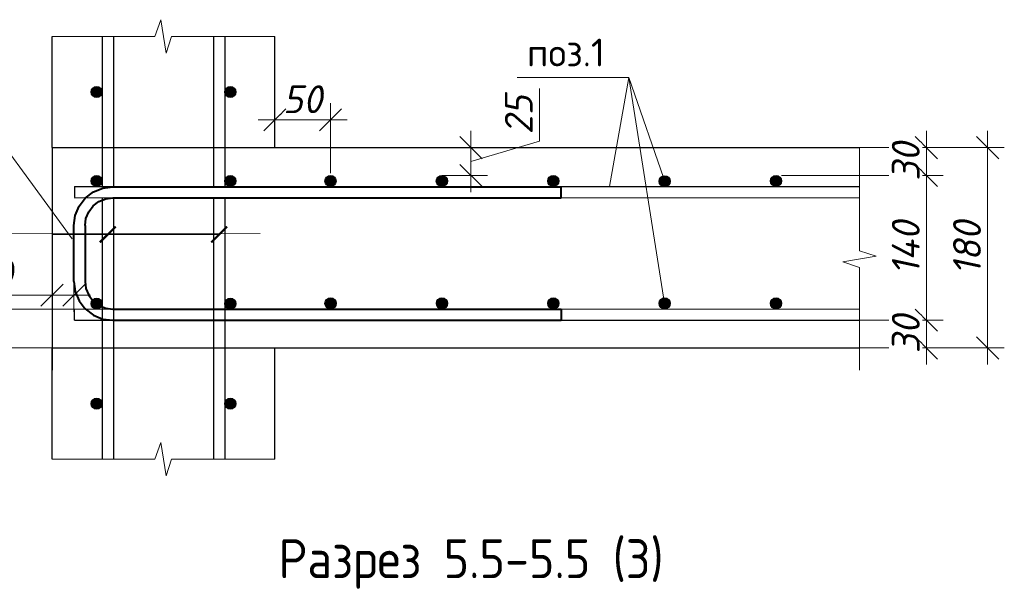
# Model space of a CAD drawing. Header units: millimetres. Extents: x 40580 to 2152466, y -328404 to 177125.
# Tile 174 of 252: x 530028 to 538869, y 155761 to 160889. Entities that reach past the tile are written whole.
import ezdxf
from ezdxf import colors
from ezdxf.entities.mleader import LeaderData, LeaderLine
from ezdxf.math import Vec2, Vec3

# ---------------------------------------------------------------- set-up
doc = ezdxf.new("R2010")
doc.units = ezdxf.units.MM
for name, color, linetype, lineweight in [('0.25___', 30, 'Continuous', 25), ('06 Текст 0.3', 131, 'Continuous', 25), ('Арм_хомуты', 133, 'Continuous', 18), ('Арматура', 152, 'Continuous', 40), ('Выноски', 20, 'Continuous', 20), ('подоснова', 151, 'Continuous', 5), ('Размеры', 9, 'Continuous', 15), ('ТЕКСТ', 7, 'Continuous', 15)]:
    doc.layers.add(name, color=color, linetype=linetype, lineweight=lineweight)
doc.layers.add('801Арм Тонкие линии', color=72, linetype='Continuous')
doc.layers.add('911Сл Штриховка', color=50, linetype='Continuous')
doc.styles.add('GOST 2.304', font='isocpeur.ttf', dxfattribs={"width": 0.8})
doc.styles.add('GOST-2.304_Type-B', font='GOST_Common.ttf')
doc.styles.add('ГОСТ', font='isocpeur.ttf')
doc.styles.add('ГОСТ 2.304', font='isocpeur.ttf')
doc.styles.add('Украинский', font='isocpeur.ttf', dxfattribs={"oblique": 12})
doc.dimstyles.new('10', dxfattribs={"dimscale": 0, "dimtxt": 250, "dimasz": 200, "dimexe": 150, "dimexo": 0, "dimgap": 60, "dimtad": 1, "dimdec": 0, "dimlfac": 0.1, "dimrnd": 1, "dimzin": 0, "dimdsep": 46, "dimtxsty": 'ГОСТ 2.304', "dimblk": 'OBLIQUE', "dimcen": 0.09, "dimdle": 150, "dimadec": 0, "dimazin": 0, "dimtfac": 1, "dimtdec": 0, "dimtmove": 1, "dimatfit": 2, "dimfxl": 1, "dimtzin": 0, "dimlwd": 0, "dimlwe": 0, "dimarcsym": 0})

# ---------------------------------------------------------------- blocks, each defined once
blk = doc.blocks.new('_OBLIQUE')
at = {"color": 0, "linetype": 'ByBlock'}
blk.add_line((-0.5, -0.5), (0.5, 0.5), dxfattribs=at)
blk = doc.blocks.new('*D6051')
at = {"layer": 'Defpoints', "color": 0, "lineweight": 25, "transparency": 16777216}
for p in [(532819.1, 159989.1), (532319.1, 159739.1), (532819.1, 159509.8)]:
    blk.add_point(p, dxfattribs=at)
at = {"layer": 'Размеры', "color": 0, "lineweight": 0, "transparency": 16777216}
for p, q in [((532319.1, 159739.1), (532319.1, 160139.1)), ((532819.1, 159509.8), (532819.1, 160139.1)), ((532169.1, 159989.1), (532969.1, 159989.1))]:
    blk.add_line(p, q, dxfattribs=at)
at = {"layer": 'Размеры', "color": 0, "transparency": 16777216, "insert": (532569.1, 160174.1), "char_height": 250, "attachment_point": 5, "style": 'Украинский', "bg_fill": 3, "box_fill_scale": 1.1, "bg_fill_color": 256, "bg_fill_true_color": 13158600, "bg_fill_transparency": 0}
blk.add_mtext('50', dxfattribs=at)
at = {"layer": 'Размеры', "color": 0, "lineweight": 0, "transparency": 16777216, "xscale": 200, "yscale": 200, "zscale": 200, "rotation": 180}
blk.add_blockref('_OBLIQUE', (532319.1, 159989.1), dxfattribs=at)
at = {"layer": 'Размеры', "color": 0, "lineweight": 0, "transparency": 16777216, "xscale": 200, "yscale": 200, "zscale": 200}
blk.add_blockref('_OBLIQUE', (532819.1, 159989.1), dxfattribs=at)
blk = doc.blocks.new('*D6052')
at = {"layer": 'Defpoints', "color": 0, "lineweight": 25, "transparency": 16777216}
for p in [(537569.1, 159739.1), (538719.1, 159739.1), (537569.1, 157939.1)]:
    blk.add_point(p, dxfattribs=at)
at = {"layer": 'Размеры', "color": 0, "lineweight": 0, "transparency": 16777216}
for p, q in [((538719.1, 157789.1), (538719.1, 159889.1)), ((537569.1, 159739.1), (538869.1, 159739.1)), ((537569.1, 157939.1), (538869.1, 157939.1))]:
    blk.add_line(p, q, dxfattribs=at)
at = {"layer": 'Размеры', "color": 0, "lineweight": 0, "transparency": 16777216, "xscale": 200, "yscale": 200, "zscale": 200}
for p, rotation in [((538719.1, 159739.1), 90), ((538719.1, 157939.1), 270)]:
    blk.add_blockref('_OBLIQUE', p, dxfattribs=dict(at, rotation=rotation))
at = {"layer": 'Размеры', "color": 0, "transparency": 16777216, "insert": (538534.1, 158839.1), "char_height": 250, "attachment_point": 5, "rotation": 90, "style": 'Украинский', "bg_fill": 3, "box_fill_scale": 1.1, "bg_fill_color": 256, "bg_fill_true_color": 13158600, "bg_fill_transparency": 0}
blk.add_mtext('180', dxfattribs=at)
blk = doc.blocks.new('*D6053')
at = {"layer": 'Defpoints', "color": 0, "lineweight": 25, "transparency": 16777216}
for p in [(536869.1, 159489.1), (538059.3, 158189.1), (538169.1, 158189.1)]:
    blk.add_point(p, dxfattribs=at)
at = {"layer": 'Размеры', "color": 0, "lineweight": 0, "transparency": 16777216}
for p, q in [((538169.1, 159639.1), (538169.1, 158039.1)), ((536869.1, 159489.1), (538319.1, 159489.1)), ((538059.3, 158189.1), (538319.1, 158189.1))]:
    blk.add_line(p, q, dxfattribs=at)
at = {"layer": 'Размеры', "color": 0, "lineweight": 0, "transparency": 16777216, "xscale": 200, "yscale": 200, "zscale": 200}
for p, rotation in [((538169.1, 159489.1), 90), ((538169.1, 158189.1), 270)]:
    blk.add_blockref('_OBLIQUE', p, dxfattribs=dict(at, rotation=rotation))
at = {"layer": 'Размеры', "color": 0, "transparency": 16777216, "insert": (537984.1, 158839.1), "char_height": 250, "attachment_point": 5, "rotation": 90, "style": 'Украинский', "bg_fill": 3, "box_fill_scale": 1.1, "bg_fill_color": 256, "bg_fill_true_color": 13158600, "bg_fill_transparency": 0}
blk.add_mtext('140', dxfattribs=at)
blk = doc.blocks.new('*D6054')
at = {"layer": 'Defpoints', "color": 0, "lineweight": 25, "transparency": 16777216}
for p in [(537569.1, 159739.1), (538169.1, 159739.1), (536869.1, 159489.1)]:
    blk.add_point(p, dxfattribs=at)
at = {"layer": 'Размеры', "color": 0, "lineweight": 0, "transparency": 16777216}
for p, q in [((538169.1, 159339.1), (538169.1, 159889.1)), ((537569.1, 159739.1), (538319.1, 159739.1)), ((536869.1, 159489.1), (538319.1, 159489.1))]:
    blk.add_line(p, q, dxfattribs=at)
at = {"layer": 'Размеры', "color": 0, "transparency": 16777216, "insert": (537984.1, 159614.1), "char_height": 250, "attachment_point": 5, "rotation": 90, "style": 'Украинский', "bg_fill": 3, "box_fill_scale": 1.1, "bg_fill_color": 256, "bg_fill_true_color": 13158600, "bg_fill_transparency": 0}
blk.add_mtext('30', dxfattribs=at)
at = {"layer": 'Размеры', "color": 0, "lineweight": 0, "transparency": 16777216, "xscale": 200, "yscale": 200, "zscale": 200}
for p, rotation in [((538169.1, 159739.1), 90), ((538169.1, 159489.1), 270)]:
    blk.add_blockref('_OBLIQUE', p, dxfattribs=dict(at, rotation=rotation))
blk = doc.blocks.new('*D6055')
at = {"layer": 'Defpoints', "color": 0, "lineweight": 25, "transparency": 16777216}
for p in [(537569.1, 158189.1), (537569.1, 157939.1), (538169.1, 157939.1)]:
    blk.add_point(p, dxfattribs=at)
at = {"layer": 'Размеры', "color": 0, "lineweight": 0, "transparency": 16777216}
for p, q in [((538169.1, 158339.1), (538169.1, 157789.1)), ((537569.1, 158189.1), (538319.1, 158189.1)), ((537569.1, 157939.1), (538319.1, 157939.1))]:
    blk.add_line(p, q, dxfattribs=at)
at = {"layer": 'Размеры', "color": 0, "transparency": 16777216, "insert": (537984.1, 158064.1), "char_height": 250, "attachment_point": 5, "rotation": 90, "style": 'Украинский', "bg_fill": 3, "box_fill_scale": 1.1, "bg_fill_color": 256, "bg_fill_true_color": 13158600, "bg_fill_transparency": 0}
blk.add_mtext('30', dxfattribs=at)
at = {"layer": 'Размеры', "color": 0, "lineweight": 0, "transparency": 16777216, "xscale": 200, "yscale": 200, "zscale": 200}
for p, rotation in [((538169.1, 158189.1), 90), ((538169.1, 157939.1), 270)]:
    blk.add_blockref('_OBLIQUE', p, dxfattribs=dict(at, rotation=rotation))
blk = doc.blocks.new('*U335')
at = {"color": 0, "linetype": 'ByBlock', "lineweight": -2}
for p, q in [((-60.05, 25), (-60.05, 427.53)), ((-50.05, 427.53), (-60.05, 427.53)), ((-50.05, 25), (-50.05, 427.53)), ((50.05, 25), (50.05, 427.53)), ((50.05, 427.53), (60.05, 427.53)), ((60.05, 25), (60.05, 427.53)), ((-58.86, 15.94), (-60.05, 25)), ((-49.2, 18.53), (-50.05, 25)), ((-46.7, 12.5), (-49.2, 18.53)), ((46.7, 12.5), (49.2, 18.53)), ((49.2, 18.53), (50.05, 25)), ((58.86, 15.94), (60.05, 25)), ((-55.37, 7.5), (-58.86, 15.94)), ((-42.73, 7.32), (-46.7, 12.5)), ((42.73, 7.32), (46.7, 12.5)), ((55.37, 7.5), (58.86, 15.94)), ((-49.8, 0.25), (-55.37, 7.5)), ((-42.55, -5.31), (-49.8, 0.25)), ((-37.55, 3.35), (-42.73, 7.32)), ((-31.52, 0.85), (-37.55, 3.35)), ((-25.05, 0), (-31.52, 0.85)), ((-25.05, 0), (25.05, 0)), ((25.05, 0), (31.52, 0.85)), ((31.52, 0.85), (37.55, 3.35)), ((37.55, 3.35), (42.73, 7.32)), ((42.55, -5.31), (49.8, 0.25)), ((49.8, 0.25), (55.37, 7.5)), ((-34.11, -8.81), (-42.55, -5.31)), ((-25.05, -10), (-34.11, -8.81)), ((25.05, -10), (34.11, -8.81)), ((34.11, -8.81), (42.55, -5.31)), ((25.05, -10), (-25.05, -10))]:
    blk.add_line(p, q, dxfattribs=at)
at = {"style": 'GOST 2.304', "oblique": 15, "flags": 9}
for tag, p in [('ПОЗИЦИЯ', (815.9, -54.53)), ('ДИАМЕТР', (816.22, -58.81)), ('КЛАСС', (816.5, -63.3)), ('ДЛИНА', (816.94, -68.06)), ('МАССА', (817.22, -73.45))]:
    blk.add_attdef(tag, p, '', height=2.5, dxfattribs=at)
blk = doc.blocks.new('_None')
blk = doc.blocks.new('*D5940')
at = {"layer": 'Defpoints', "color": 0, "lineweight": 25, "transparency": 16777216}
for p in [(530319.1, 158672.4), (530514.8, 158672.4), (530319.1, 158413.5)]:
    blk.add_point(p, dxfattribs=at)
at = {"layer": 'Размеры', "color": 0, "lineweight": 0, "transparency": 16777216}
for p, q in [((530319.1, 158672.4), (530319.1, 158263.5)), ((530514.8, 158672.4), (530514.8, 158263.5)), ((529559.8, 158413.5), (530319.1, 158413.5)), ((530664.8, 158413.5), (530169.1, 158413.5))]:
    blk.add_line(p, q, dxfattribs=at)
at = {"layer": 'Размеры', "color": 0, "lineweight": 0, "transparency": 16777216, "xscale": 200, "yscale": 200, "zscale": 200, "rotation": 180}
blk.add_blockref('_OBLIQUE', (530319.1, 158413.5), dxfattribs=at)
at = {"layer": 'Размеры', "color": 0, "lineweight": 0, "transparency": 16777216, "xscale": 200, "yscale": 200, "zscale": 200}
blk.add_blockref('_OBLIQUE', (530514.8, 158413.5), dxfattribs=at)
at = {"layer": 'Размеры', "color": 0, "transparency": 16777216, "insert": (529796.4, 158598.5), "char_height": 250, "attachment_point": 5, "style": 'Украинский', "bg_fill": 3, "box_fill_scale": 1.1, "bg_fill_color": 256, "bg_fill_true_color": 13158600, "bg_fill_transparency": 0}
blk.add_mtext('20', dxfattribs=at)
blk = doc.blocks.new('*D5945')
at = {"layer": 'Defpoints', "color": 0, "lineweight": 25, "transparency": 16777216}
for p in [(533819.1, 159739.1), (534079.3, 159739.1), (533819.1, 159489.1)]:
    blk.add_point(p, dxfattribs=at)
at = {"layer": 'Размеры', "color": 0, "lineweight": 0, "transparency": 16777216}
for p, q in [((534694.3, 159798.6), (534694.3, 160271.7)), ((534079.3, 159339.1), (534079.3, 159889.1)), ((534079.3, 159614.1), (534694.3, 159798.6)), ((533819.1, 159739.1), (534229.3, 159739.1)), ((533819.1, 159489.1), (534229.3, 159489.1))]:
    blk.add_line(p, q, dxfattribs=at)
at = {"layer": 'Размеры', "color": 0, "lineweight": 0, "transparency": 16777216, "xscale": 200, "yscale": 200, "zscale": 200}
for p, rotation in [((534079.3, 159739.1), 90), ((534079.3, 159489.1), 270)]:
    blk.add_blockref('_OBLIQUE', p, dxfattribs=dict(at, rotation=rotation))
at = {"layer": 'Размеры', "color": 0, "transparency": 16777216, "insert": (534509.3, 160035.1), "char_height": 250, "attachment_point": 5, "rotation": 90, "style": 'Украинский', "bg_fill": 3, "box_fill_scale": 1.1, "bg_fill_color": 256, "bg_fill_true_color": 13158600, "bg_fill_transparency": 0}
blk.add_mtext('25', dxfattribs=at)
blk = doc.blocks.new('*D5946')
at = {"layer": 'Defpoints', "color": 0, "lineweight": 25, "transparency": 16777216}
for p in [(530719.1, 158287.4), (529276.3, 157939.1), (530719.1, 157939.1)]:
    blk.add_point(p, dxfattribs=at)
at = {"layer": 'Размеры', "color": 0, "lineweight": 0, "transparency": 16777216}
for p, q in [((528911.3, 158222.7), (528911.3, 158695.9)), ((529276.3, 158437.4), (529276.3, 157789.1)), ((530719.1, 158287.4), (529126.3, 158287.4)), ((529276.3, 158113.2), (528911.3, 158222.7)), ((530719.1, 157939.1), (529126.3, 157939.1))]:
    blk.add_line(p, q, dxfattribs=at)
at = {"layer": 'Размеры', "color": 0, "lineweight": 0, "transparency": 16777216, "xscale": 200, "yscale": 200, "zscale": 200}
for p, rotation in [((529276.3, 158287.4), 90), ((529276.3, 157939.1), 270)]:
    blk.add_blockref('_OBLIQUE', p, dxfattribs=dict(at, rotation=rotation))
at = {"layer": 'Размеры', "color": 0, "transparency": 16777216, "insert": (528726.3, 158459.3), "char_height": 250, "attachment_point": 5, "rotation": 90, "style": 'Украинский', "bg_fill": 3, "box_fill_scale": 1.1, "bg_fill_color": 256, "bg_fill_true_color": 13158600, "bg_fill_transparency": 0}
blk.add_mtext('35', dxfattribs=at)

msp = doc.modelspace()

# ---------------------------------------------------------------- hatches: boundary and pattern name
at = {"layer": '911Сл Штриховка', "true_color": 0x000000}
h = msp.add_hatch(color=18, dxfattribs=at)
edge = h.paths.add_edge_path()
edge.add_arc((530719.101, 160239.057), 50, 0, 360)
h = msp.add_hatch(color=18, dxfattribs=at)
edge = h.paths.add_edge_path()
edge.add_arc((531919.101, 160239.057), 50, 0, 360)
h = msp.add_hatch(color=18, dxfattribs=at)
edge = h.paths.add_edge_path()
edge.add_arc((530719.101, 159439.057), 50, 0, 360)
h = msp.add_hatch(color=18, dxfattribs=at)
edge = h.paths.add_edge_path()
edge.add_arc((531919.101, 159439.057), 50, 0, 360)
h = msp.add_hatch(color=18, dxfattribs=at)
edge = h.paths.add_edge_path()
edge.add_arc((533819.101, 159439.057), 50, 0, 360)
h = msp.add_hatch(color=18, dxfattribs=at)
edge = h.paths.add_edge_path()
edge.add_arc((534819.101, 159439.057), 50, 0, 360)
h = msp.add_hatch(color=18, dxfattribs=at)
edge = h.paths.add_edge_path()
edge.add_arc((535819.101, 159437.151), 50, 0, 360)
h = msp.add_hatch(color=18, dxfattribs=at)
edge = h.paths.add_edge_path()
edge.add_arc((536819.101, 159439.057), 50, 0, 360)
h = msp.add_hatch(color=18, dxfattribs=at)
edge = h.paths.add_edge_path()
edge.add_arc((530719.102, 158337.364), 50, 0, 360)
h = msp.add_hatch(color=18, dxfattribs=at)
edge = h.paths.add_edge_path()
edge.add_arc((531919.101, 158337.364), 50, 0, 360)
h = msp.add_hatch(color=18, dxfattribs=at)
edge = h.paths.add_edge_path()
edge.add_arc((532819.4, 158339.021), 50, 0, 360)
h = msp.add_hatch(color=18, dxfattribs=at)
edge = h.paths.add_edge_path()
edge.add_arc((533819.4, 158339.021), 50, 0, 360)
h = msp.add_hatch(color=18, dxfattribs=at)
edge = h.paths.add_edge_path()
edge.add_arc((534819.4, 158339.021), 50, 0, 360)
h = msp.add_hatch(color=18, dxfattribs=at)
edge = h.paths.add_edge_path()
edge.add_arc((535819.4, 158339.021), 50, 0, 360)
h = msp.add_hatch(color=18, dxfattribs=at)
edge = h.paths.add_edge_path()
edge.add_arc((530719.101, 157439.057), 50, 0, 360)
h = msp.add_hatch(color=18, dxfattribs=at)
edge = h.paths.add_edge_path()
edge.add_arc((531919.101, 157439.057), 50, 0, 360)

# ---------------------------------------------------------------- linework, layer by layer
at = {"layer": '0.25___', "color": 18, "linetype": 'Continuous', "lineweight": 25, "true_color": 0x000000}
for p, q in [((530319.101, 159739.057), (530319.101, 160739.057)), ((530769.101, 160739.057), (530769.101, 159389.057)), ((530869.101, 160739.057), (530869.101, 159389.057)), ((531769.101, 160739.057), (531769.101, 159389.057)), ((531869.101, 160739.057), (531869.101, 159389.057)), ((530319.101, 159739.057), (530319.101, 157739.057)), ((530769.101, 159288.448), (530769.101, 158087.364)), ((530869.101, 159288.475), (530869.101, 158087.392)), ((531769.101, 159288.719), (531769.101, 158087.639)), ((531869.101, 159288.746), (531869.101, 158087.667)), ((530769.101, 158189.057), (530769.101, 156939.057)), ((530869.101, 158189.057), (530869.101, 156939.057)), ((531769.101, 158189.057), (531769.101, 156939.057)), ((531869.101, 158189.057), (531869.101, 156939.057)), ((530319.101, 156939.057), (530319.101, 157939.057)), ((532319.101, 156939.057), (532319.101, 157939.057))]:
    msp.add_line(p, q, dxfattribs=at)
msp.add_lwpolyline([(530319.101, 157939.057), (537569.104, 157939.057)], dxfattribs=at)
at = {"layer": '06 Текст 0.3', "color": 18, "ltscale": 100, "true_color": 0x000000}
for p, q in [((530519.101, 159389.057), (530519.095, 159289.674)), ((530519.08, 158189.057), (530519.053, 158287.296))]:
    msp.add_line(p, q, dxfattribs=at)
for points in [[(530519.101, 159389.057), (537569.104, 159389.057)], [(530519.101, 159288.38), (537569.104, 159290.291)], [(530519.08, 158287.296), (537569.082, 158289.234)], [(530519.08, 158189.057), (537569.082, 158189.057)]]:
    msp.add_lwpolyline(points, dxfattribs=at)
at = {"layer": '801Арм Тонкие линии', "color": 18, "true_color": 0x000000}
for centre in [(530719.101, 160239.057), (531919.101, 160239.057), (530719.101, 159439.057), (531919.101, 159439.057), (533819.101, 159439.057), (534819.101, 159439.057), (535819.101, 159437.151), (536819.101, 159439.057), (530719.102, 158337.364), (531919.101, 158337.364), (532819.4, 158339.021), (533819.4, 158339.021), (534819.4, 158339.021), (535819.4, 158339.021), (530719.101, 157439.057), (531919.101, 157439.057)]:
    msp.add_circle(centre, 50, dxfattribs=at)
at = {"layer": 'Арматура', "color": 18, "lineweight": 0, "true_color": 0x000000}
for p, q in [((535496.964, 160370.533), (534494.921, 160370.533)), ((535324.314, 159389.057), (535496.964, 160370.533)), ((535496.964, 160370.533), (535819.4, 158339.021)), ((535834.824, 159391.594), (535496.964, 160370.533)), ((535496.964, 160370.533), (535819.4, 158339.021))]:
    msp.add_line(p, q, dxfattribs=at)
at = {"layer": 'Выноски', "color": 18, "true_color": 0x000000}
for p, q in [((530819.102, 158959.015), (530319.101, 158959.006)), ((530819.101, 158959.015), (531819.101, 158959.015))]:
    msp.add_line(p, q, dxfattribs=at)
at = {"layer": 'Выноски', "color": 18, "true_color": 0x000000, "const_width": 20}
for points in [[(530748.391, 158888.304), (530889.812, 159029.725)], [(531748.391, 158888.304), (531889.812, 159029.725)]]:
    msp.add_lwpolyline(points, dxfattribs=at)
at = {"layer": 'подоснова', "color": 18, "lineweight": 15, "ltscale": 0.3, "true_color": 0x000000}
msp.add_lwpolyline([(532188.48, 158967.312), (529956.12, 158963.492)], dxfattribs=at)
at = {"layer": 'Размеры', "color": 18, "true_color": 0x000000}
for points in [[(530319.101, 160739.057), (531241.653, 160739.057), (531294.101, 160889.057), (531344.101, 160589.057), (531391.216, 160739.057), (532319.101, 160739.057)], [(537569.104, 157739.057), (537569.104, 158661.609), (537419.104, 158714.057), (537719.104, 158764.057), (537569.104, 158811.172), (537569.104, 159739.057)], [(530319.101, 156939.057), (531241.653, 156939.057), (531294.101, 157089.057), (531344.101, 156789.057), (531391.216, 156939.057), (532319.101, 156939.057)]]:
    msp.add_lwpolyline(points, dxfattribs=at)

# ---------------------------------------------------------------- block references
at = {"layer": 'Арм_хомуты', "color": 18, "lineweight": 40, "true_color": 0x000000, "xscale": 10, "yscale": 10, "zscale": 10, "rotation": 270}
msp.add_blockref('*U335', (530614.83, 158787.906), dxfattribs=at)

# ---------------------------------------------------------------- texts
at = {"layer": 'подоснова', "color": 18, "ltscale": 0.3, "true_color": 0x000000, "insert": (534932.569, 160802.478), "char_height": 250, "width": 3270.99844, "attachment_point": 5, "style": 'ГОСТ 2.304'}
msp.add_mtext(' \\Pпоз.1 ', dxfattribs=at)
at = {"layer": 'ТЕКСТ', "color": 18, "ltscale": 6, "true_color": 0x000000, "insert": (534080.7, 156220.587), "char_height": 350, "width": 9466.5846, "attachment_point": 2, "style": 'ГОСТ'}
msp.add_mtext('{\\W0.9;Разрез 5.5-5.5 (3)}', dxfattribs=at)

# ---------------------------------------------------------------- dimensions: what is measured, and where the dimension line sits
at = {"layer": 'Размеры', "color": 18, "true_color": 0x000000}
dim = msp.add_linear_dim(base=(532819.101, 159989.057), p1=(532319.101, 159739.057), p2=(532819.101, 159509.768), dimstyle='10', override={"dimscale": 1, "dimtxsty": 'Украинский', "dimtfill": 1}, dxfattribs=at)
dim.commit()
dim.dimension.update_dxf_attribs({"geometry": '*D6051', "text_midpoint": (532569.101, 159989.057), "dimtype": 160})

# ---------------------------------------------------------------- leaders
at = {"layer": 'подоснова', "color": 18, "ltscale": 0.3, "true_color": 0x000000}
ml = msp.add_multileader_mtext('Standard', dxfattribs=at)
ml.set_content('СК3 ', color=(0, 0, 0), style='GOST-2.304_Type-B')
ml.set_leader_properties(color=256, linetype='ByLayer', lineweight=15)
ml.set_arrow_properties(name='NONE')
ml.build(insert=Vec2(0, 0))
ml.multileader.update_dxf_attribs({"text_left_attachment_type": 6, "text_right_attachment_type": 6, "dogleg_length": 0.1, "arrow_head_size": 18})
ctx = ml.context
ctx.base_point, ctx.char_height, ctx.arrow_head_size, ctx.landing_gap_size, ctx.plane_origin = Vec3(528993.796, 160240.821), 250, 18, 20, Vec3(521858.491, 161773.637)
ctx.left_attachment, ctx.right_attachment, ctx.text_align_type = 6, 6, 1
notes = []
notes.append((ctx, [(1, (1, 1, 0), (529533.896, 160240.821), (-1, 0), 0.1, [(0, [(530499.092, 158919.51)], 0, [])])]))
ctx.mtext.insert, ctx.mtext.alignment, ctx.mtext.flow_direction = Vec3(529263.796, 160540.821), 2, 5
for ctx, leaders in notes:
    for number, flags, end, landing, length, lines in leaders:
        leader = LeaderData()
        leader.index, (leader.has_last_leader_line, leader.has_dogleg_vector, leader.attachment_direction) = number, flags
        leader.last_leader_point, leader.dogleg_vector, leader.dogleg_length = Vec3(end), Vec3(landing), length
        for number, points, colour, breaks in lines:
            line = LeaderLine()
            line.index, line.vertices, line.color, line.breaks = number, Vec3.list(points), colors.encode_raw_color(colour), breaks
            leader.lines.append(line)
        ctx.leaders.append(leader)

# ---------------------------------------------------------------- next in the draw order: hatches: boundary and pattern name
at = {"layer": '911Сл Штриховка', "true_color": 0x000000}
h = msp.add_hatch(color=18, dxfattribs=at)
edge = h.paths.add_edge_path()
edge.add_arc((532819.101, 159439.057), 50, 0, 360)

# ---------------------------------------------------------------- next in the draw order: linework, layer by layer
at = {"layer": '0.25___', "color": 18, "linetype": 'Continuous', "lineweight": 25, "true_color": 0x000000}
msp.add_line((532319.101, 159739.057), (532319.101, 160739.057), dxfattribs=at)
msp.add_lwpolyline([(530319.101, 159739.057), (537569.104, 159739.057)], dxfattribs=at)
at = {"layer": '801Арм Тонкие линии', "color": 18, "true_color": 0x000000}
msp.add_circle((532819.101, 159439.057), 50, dxfattribs=at)

# ---------------------------------------------------------------- next in the draw order: dimensions: what is measured, and where the dimension line sits
at = {"layer": 'Размеры', "color": 18, "true_color": 0x000000}
dim = msp.add_linear_dim(base=(530319.101, 158413.502), p1=(530514.83, 158672.448), p2=(530319.101, 158672.448), dimstyle='10', override={"dimscale": 1, "dimtxsty": 'Украинский', "dimtfill": 1}, dxfattribs=at)
dim.commit()
dim.dimension.update_dxf_attribs({"geometry": '*D5940', "text_midpoint": (529796.369, 158417.252), "dimtype": 160})

# ---------------------------------------------------------------- next in the draw order: dimensions: what is measured, and where the dimension line sits
for base, p1, p2, picture, middle in [((534079.301, 159739.057), (533819.101, 159489.057), (533819.101, 159739.057), '*D5945', (534509.301, 159858.557)), ((538719.059, 159739.057), (537569.104, 157939.057), (537569.082, 159739.057), '*D6052', (538534.059, 158839.057)), ((529276.345, 157939.057), (530719.102, 158287.364), (530719.102, 157939.057), '*D5946', (528726.345, 158282.711))]:
    dim = msp.add_linear_dim(base=base, p1=p1, p2=p2, angle=90, dimstyle='10', override={"dimscale": 1, "dimtxsty": 'Украинский', "dimtfill": 1}, dxfattribs=at)
    dim.commit()
    dim.dimension.update_dxf_attribs({"geometry": picture, "text_midpoint": middle})

# ---------------------------------------------------------------- next in the draw order: dimensions: what is measured, and where the dimension line sits
dim = msp.add_linear_dim(base=(538169.059, 158189.057), p1=(536869.101, 159489.057), p2=(538059.313, 158189.057), angle=90, text='140', dimstyle='10', override={"dimscale": 1, "dimtxsty": 'Украинский', "dimtfill": 1}, dxfattribs=at)
dim.commit()
dim.dimension.update_dxf_attribs({"geometry": '*D6053', "text_midpoint": (537984.059, 158839.057)})

# ---------------------------------------------------------------- next in the draw order: hatches: boundary and pattern name
at = {"layer": '911Сл Штриховка', "true_color": 0x000000}
h = msp.add_hatch(color=18, dxfattribs=at)
edge = h.paths.add_edge_path()
edge.add_arc((536819.4, 158339.021), 50, 0, 360)

# ---------------------------------------------------------------- next in the draw order: linework, layer by layer
at = {"layer": '801Арм Тонкие линии', "color": 18, "true_color": 0x000000}
msp.add_circle((536819.4, 158339.021), 50, dxfattribs=at)

# ---------------------------------------------------------------- next in the draw order: dimensions: what is measured, and where the dimension line sits
at = {"layer": 'Размеры', "color": 18, "true_color": 0x000000}
for base, p1, p2, picture, middle in [((538169.06, 159739.057), (536869.101, 159489.057), (537569.06, 159739.057), '*D6054', (538169.06, 159614.057)), ((538169.059, 157939.057), (537569.082, 158189.057), (537569.082, 157939.057), '*D6055', (538169.059, 158064.057))]:
    dim = msp.add_linear_dim(base=base, p1=p1, p2=p2, angle=90, text='30', dimstyle='10', override={"dimscale": 1, "dimtxsty": 'Украинский', "dimtfill": 1}, dxfattribs=at)
    dim.commit()
    dim.dimension.update_dxf_attribs({"geometry": picture, "text_midpoint": middle, "dimtype": 160})

doc.saveas('drawing.dxf')
